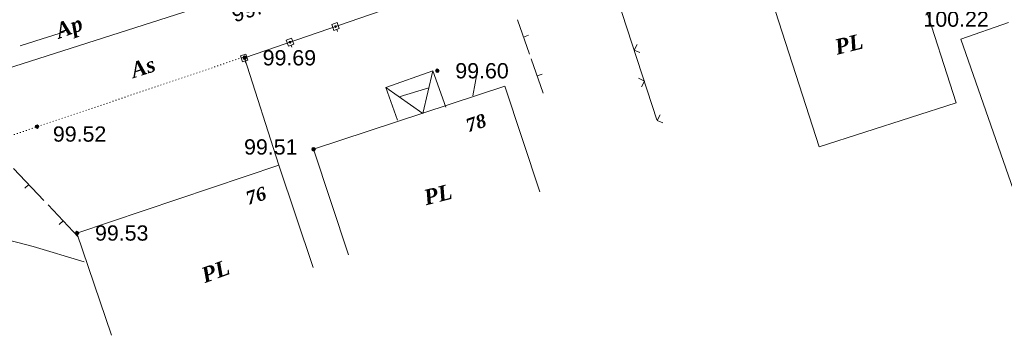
# Model space of a CAD drawing. Header units: millimetres. Extents: x 9396 to 25236, y 15106 to 31102.
# Tile 168 of 256: x 10747 to 10857, y 16635 to 16670. Entities that reach past the tile are written whole.
import ezdxf
from ezdxf.enums import TextEntityAlignment as Align

# ---------------------------------------------------------------- set-up
doc = ezdxf.new("R2010")
doc.units = ezdxf.units.MM
doc.linetypes.add('DOT', pattern=[0.25, 0, -0.25])
doc.linetypes.add('HIDDEN', pattern=[0.375, 0.25, -0.125])
for name, color, linetype, lineweight, true_color in [('1001010', 7, 'Continuous', 9, 0x000000), ('10010110', 7, 'Continuous', 20, 0xa25100), ('1060000', 7, 'Continuous', 9, 0x000000), ('1070000', 7, 'DOT', 9, 0x000000), ('21100200', 7, 'HIDDEN', 0, 0x800080), ('3000113', 7, 'Continuous', 9, 0x000000), ('3000130', 7, 'Continuous', 9, 0x000000), ('3000220', 7, 'Continuous', 9, 0x000000), ('3000260', 7, 'Continuous', 9, 0x000000), ('5010210', 7, 'Continuous', 20, 0x008000)]:
    doc.layers.add(name, color=color, linetype=linetype, lineweight=lineweight, true_color=true_color)
doc.styles.add('10', font='timesbi.ttf', dxfattribs={"height": 0.001481})
doc.styles.add('2', font='timesbi.ttf', dxfattribs={"height": 0.001693})
doc.styles.add('3', font='timesbi.ttf', dxfattribs={"height": 0.001693})
doc.styles.add('9', font='timesbi.ttf', dxfattribs={"height": 0.001693})
doc.styles.add('F2', font='arial.ttf', dxfattribs={"height": 0.001693})

# ---------------------------------------------------------------- blocks, each defined once
blk = doc.blocks.new('SYMBOL21100200')
at = {"true_color": 0x800080}
h = blk.add_hatch(color=216, dxfattribs=at)
edge = h.paths.add_edge_path()
edge.add_arc((0, 0), 0.1, 0, 360)
at = {"color": 216, "linetype": 'Continuous', "lineweight": 0, "true_color": 0x800080}
blk.add_circle((0, 0), 0.1, dxfattribs=at)

msp = doc.modelspace()

# ---------------------------------------------------------------- linework, layer by layer
at = {"layer": '1001010', "color": 253}
for p, q in [((10851.27, 16660.65, 197.2), (10845.32, 16679.16, 197.2)), ((10805.1, 16650.79, 54.35), (10801.23, 16662.51, 54.35)), ((10757.64, 16634.87, 197.31), (10753.82, 16646.22, 197.31))]:
    msp.add_line(p, q, dxfattribs=at)
for points in [[(10845.32, 16679.16, 197.2), (10830.14, 16674.28, 199.54), (10836.09, 16655.77, 188.39), (10851.27, 16660.65, 197.2)], [(10857.07, 16669.57, 0), (10851.78, 16667.73, 0), (10858.98, 16647.06, 0)], [(10801.23, 16662.51, 54.35), (10780.04, 16655.51, 197.31), (10783.91, 16643.79, 197.31)], [(10753.82, 16646.22, 197.31), (10776.18, 16653.75, 197.31), (10780, 16642.4, 197.31)]]:
    msp.add_polyline3d(points, dxfattribs=at)
at = {"layer": '10010110'}
msp.add_polyline3d([(10754.6, 16643.03, 174.84), (10748.97, 16644.72, 172.12), (10743.38, 16646.18, 170.35), (10737.7, 16647.43, 169.21), (10731.81, 16648.47, 168.38), (10725.6, 16649.33, 167.55), (10718.95, 16650.02, 166.38), (10711.74, 16650.56, 164.56), (10703.86, 16650.94, 161.76)], dxfattribs=at)
at = {"layer": '1060000', "color": 253}
for p, q in [((10657.72, 16636.24, 198.08), (10769.24, 16671.85, 198.08)), ((10789.53, 16661.32, 196.7), (10792.81, 16662.34, 196.7))]:
    msp.add_line(p, q, dxfattribs=at)
for points in [[(10794.68, 16660.19, 196.7), (10793.25, 16664.21, 196.7), (10788.05, 16662.37, 196.7), (10789.34, 16658.75, 196.7)], [(10793.25, 16664.21, 196.7), (10792.15, 16659.46, 196.7), (10788.05, 16662.37, 196.7)]]:
    msp.add_polyline3d(points, dxfattribs=at)
at = {"layer": '1070000', "color": 253}
msp.add_line((10743.51, 16656.01, 173.44), (10772.57, 16665.83, 199.38), dxfattribs=at)
at = {"layer": '3000113', "color": 253}
msp.add_line((10772.4, 16665.66, 184.12), (10776.18, 16653.75, 184.12), dxfattribs=at)
at = {"layer": '3000130', "color": 253}
for p, q in [((10787.54, 16670.85, 196.7), (10772.4, 16665.66, 196.7)), ((10782.68, 16668.56, 196.7), (10782.6, 16668.79, 196.7)), ((10777.62, 16666.82, 196.7), (10777.54, 16667.06, 196.7)), ((10772.53, 16665.08, 196.7), (10772.45, 16665.31, 196.7))]:
    msp.add_line(p, q, dxfattribs=at)
for points in [[(10782.66, 16669.56, 196.7), (10782.07, 16669.35, 196.7), (10782.3, 16668.69, 196.7), (10782.89, 16668.89, 196.7), (10782.66, 16669.56, 196.7)], [(10782.48, 16669.03, 196.7), (10782.53, 16669.04, 196.7), (10782.56, 16669.08, 196.7), (10782.58, 16669.12, 196.7), (10782.56, 16669.17, 196.7), (10782.53, 16669.21, 196.7), (10782.48, 16669.22, 196.7), (10782.43, 16669.21, 196.7), (10782.4, 16669.17, 196.7), (10782.39, 16669.12, 196.7), (10782.4, 16669.08, 196.7), (10782.43, 16669.04, 196.7), (10782.48, 16669.03, 196.7)], [(10777.61, 16667.82, 196.7), (10777.02, 16667.62, 196.7), (10777.25, 16666.96, 196.7), (10777.84, 16667.16, 196.7), (10777.61, 16667.82, 196.7)], [(10777.43, 16667.29, 196.7), (10777.48, 16667.31, 196.7), (10777.51, 16667.34, 196.7), (10777.52, 16667.39, 196.7), (10777.51, 16667.44, 196.7), (10777.48, 16667.47, 196.7), (10777.43, 16667.48, 196.7), (10777.38, 16667.47, 196.7), (10777.35, 16667.44, 196.7), (10777.33, 16667.39, 196.7), (10777.35, 16667.34, 196.7), (10777.38, 16667.31, 196.7), (10777.43, 16667.29, 196.7)], [(10772.52, 16666.07, 196.7), (10771.93, 16665.87, 196.7), (10772.16, 16665.21, 196.7), (10772.75, 16665.41, 196.7), (10772.52, 16666.07, 196.7)], [(10772.34, 16665.55, 196.7), (10772.39, 16665.56, 196.7), (10772.42, 16665.6, 196.7), (10772.43, 16665.64, 196.7), (10772.42, 16665.69, 196.7), (10772.39, 16665.72, 196.7), (10772.34, 16665.74, 196.7), (10772.29, 16665.72, 196.7), (10772.26, 16665.69, 196.7), (10772.25, 16665.64, 196.7), (10772.26, 16665.6, 196.7), (10772.29, 16665.56, 196.7), (10772.34, 16665.55, 196.7)]]:
    msp.add_polyline3d(points, close=True, dxfattribs=at)
at = {"layer": '3000220', "color": 253}
for p, q in [((10802.63, 16669.86, 196.7), (10803.96, 16666.07, 196.7)), ((10803.29, 16667.96, 196.7), (10803.86, 16668.16, 196.7)), ((10804.14, 16665.55, 196.7), (10805.47, 16661.75, 196.7)), ((10804.81, 16663.65, 196.7), (10805.37, 16663.85, 196.7)), ((10750.15, 16649.82, 168.08), (10746.79, 16653.38, 168.08)), ((10748.47, 16651.6, 168.08), (10748.03, 16651.19, 168.08)), ((10753.97, 16645.79, 168.08), (10750.61, 16649.34, 168.08)), ((10752.29, 16647.56, 168.08), (10751.85, 16647.15, 168.08))]:
    msp.add_line(p, q, dxfattribs=at)
at = {"layer": '3000260', "color": 253}
msp.add_line((10811.6, 16678.66, 12.81), (10818.1, 16658.77, 100.11), dxfattribs=at)
for points in [[(10815.89, 16667.12, 56.46), (10815.57, 16666.52, 56.46), (10816.18, 16666.24, 56.46)], [(10816.06, 16663.4, 56.46), (10816.7, 16663.06, 56.46), (10816.38, 16662.42, 56.46)], [(10818.44, 16659.32, 56.46), (10818.12, 16658.72, 56.46), (10818.73, 16658.44, 56.46)]]:
    msp.add_polyline3d(points, dxfattribs=at)
at = {"layer": '5010210'}
for p, q in [((10749.98, 16667.76, 170.82), (10752.42, 16668.55, 170.82)), ((10747.53, 16666.98, 170.82), (10749.98, 16667.76, 170.82)), ((10797.7, 16661.43, 131.3), (10798.21, 16664.26, 131.3))]:
    msp.add_line(p, q, dxfattribs=at)

# ---------------------------------------------------------------- block references
at = {"layer": '21100200', "xscale": 2, "yscale": 2, "zscale": 2}
for p in [(10772.4, 16665.66, 199.38), (10793.75, 16664.22, 199.2), (10749.39, 16658.02, 199.04), (10780.04, 16655.51, 199.02), (10753.82, 16646.22, 199.06)]:
    msp.add_blockref('SYMBOL21100200', p, dxfattribs=at)

# ---------------------------------------------------------------- texts
at = {"layer": '1001010', "color": 253, "style": '9'}
for rotation, p in [(13.7, (10837.84, 16666.81, 183.5)), (14.3, (10792.3, 16650.11, 125.83)), (20.1, (10767.69, 16641.45, 197.31))]:
    msp.add_text('PL', height=1.693, rotation=rotation, dxfattribs=at).set_placement(p, align=Align.MIDDLE_LEFT)
at = {"layer": '1001010', "color": 1, "true_color": 0xff0000, "style": '10'}
for s, rotation, p in [('78', 18.3, (10796.98, 16658.09, 125.83)), ('76', 17.5, (10772.59, 16650.03, 197.31))]:
    msp.add_text(s, height=1.481, rotation=rotation, dxfattribs=at).set_placement(p, align=Align.MIDDLE_LEFT)
at = {"layer": '1070000', "color": 253, "style": '2'}
msp.add_text('As', height=1.693, rotation=17.8, dxfattribs=at).set_placement((10759.84, 16664.2, -0.01), align=Align.MIDDLE_LEFT)
at = {"layer": '21100200', "color": 253, "style": 'F2'}
msp.add_text('99.89', height=1.693, rotation=18, dxfattribs=at).set_placement((10771.03, 16670.37, 199.78), align=Align.MIDDLE_LEFT)
for s, p in [('100.22', (10847.63, 16669.95, 0)), ('99.69', (10774.4, 16665.66, 199.38)), ('99.60', (10795.75, 16664.22, 199.2)), ('99.52', (10751.15, 16657.2)), ('99.51', (10772.34, 16655.77, 199.02)), ('99.53', (10755.82, 16646.22, 199.06))]:
    msp.add_text(s, height=1.693, dxfattribs=at).set_placement(p, align=Align.MIDDLE_LEFT)
at = {"layer": '5010210', "color": 253, "style": '3'}
msp.add_text('Ap', height=1.693, rotation=20.2, dxfattribs=at).set_placement((10751.54, 16668.56, 170.82), align=Align.MIDDLE_LEFT)

doc.saveas('drawing.dxf')
